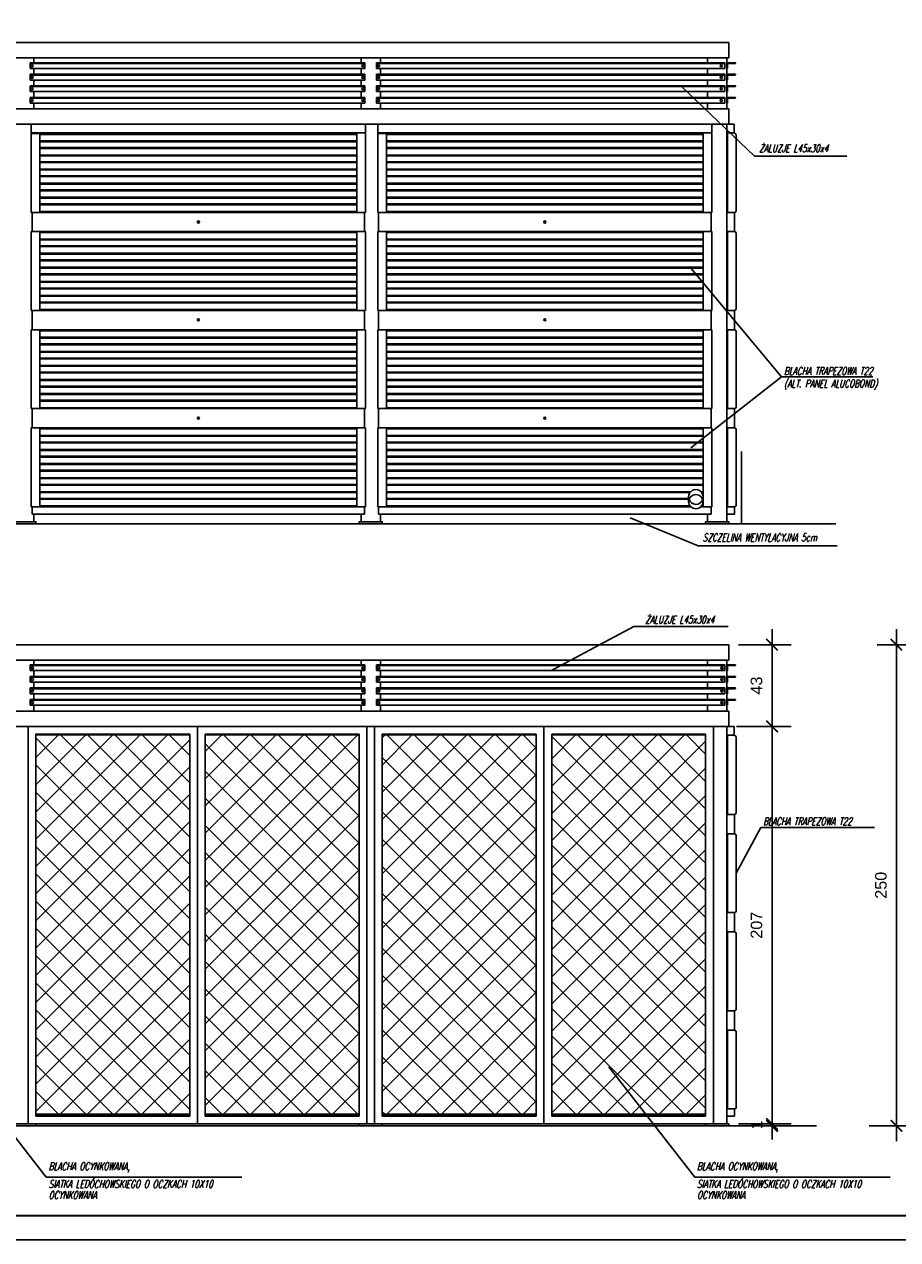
# Model space of a CAD drawing. Extents: x -2911 to 10058, y -5912 to -1002.
# Tile 19 of 43: x 7705 to 8159, y -3802 to -3171. Entities that reach past the tile are written whole.
import ezdxf

# ---------------------------------------------------------------- set-up
doc = ezdxf.new("R2010")
doc.units = 0
doc.header["$LTSCALE"] = 1.125
doc.layers.get('DEFPOINTS').update_dxf_attribs({"linetype": 'CONTINUOUS'})
for name, color, linetype in [('--RAMKA', 7, 'CONTINUOUS'), ('BA_RAM', 2, 'CONTINUOUS'), ('BA_SZR', 7, 'CONTINUOUS'), ('SCIANY', 5, 'CONTINUOUS')]:
    doc.layers.add(name, color=color, linetype=linetype)
doc.layers.add('wymiary', color=1, linetype='CONTINUOUS', lineweight=20)
doc.styles.add('style1', font='ARIAL.TTF')
doc.styles.add('style2', font='romans.shx', dxfattribs={"width": 0.7, "oblique": 15})
doc.dimstyles.new('Copy of PKN-WEW', dxfattribs={"dimtxt": 6, "dimasz": 6, "dimexe": 10, "dimexo": 5, "dimgap": 5, "dimtad": 1, "dimdec": 0, "dimrnd": 0.5, "dimzin": 9, "dimdsep": 46, "dimtxsty": 'style1', "dimblk": 'ARCHTICK', "dimcen": 0, "dimdle": 8, "dimclrd": 152, "dimclre": 153, "dimclrt": 51, "dimadec": 0, "dimazin": 0, "dimtfac": 1, "dimtdec": 0, "dimtix": 1, "dimtofl": 0, "dimtmove": 2, "dimatfit": 0, "dimldrblk": 'ARCHTICK', "dimfxl": 1, "dimtolj": 1, "dimtzin": 2, "dimarcsym": 0})

# ---------------------------------------------------------------- blocks, each defined once
blk = doc.blocks.new('_ArchTick')
at = {"layer": 'wymiary', "color": 0, "linetype": 'Continuous', "const_width": 0.15}
blk.add_lwpolyline([(-0.5, -0.5), (0.5, 0.5)], dxfattribs=at)
blk = doc.blocks.new('*D1036')
at = {"layer": 'BA_SZR', "color": 152, "lineweight": -2}
blk.add_line((8093.72, -3750.33), (8093.72, -3527.81), dxfattribs=at)
at = {"layer": 'BA_SZR', "color": 153, "lineweight": -2}
for p, q in [((8075.23, -3535.81), (8103.72, -3535.81)), ((8076.23, -3742.33), (8103.72, -3742.33))]:
    blk.add_line(p, q, dxfattribs=at)
at = {"layer": 'DEFPOINTS', "color": 0}
for p in [(8070.23, -3535.81), (8093.72, -3535.81), (8071.23, -3742.33)]:
    blk.add_point(p, dxfattribs=at)
at = {"layer": 'BA_SZR', "color": 152, "linetype": 'ByBlock', "lineweight": -2, "xscale": 6, "yscale": 6, "zscale": 6}
for p, rotation in [((8093.72, -3535.81), 90), ((8093.72, -3742.33), 270)]:
    blk.add_blockref('_ArchTick', p, dxfattribs=dict(at, rotation=rotation))
at = {"layer": 'BA_SZR', "color": 51, "insert": (8085.65, -3639.07), "char_height": 6, "attachment_point": 5, "rotation": 90, "style": 'style1'}
blk.add_mtext('\\A1;207', dxfattribs=at)
blk = doc.blocks.new('*D1037')
at = {"layer": 'BA_SZR', "color": 152, "lineweight": -2}
blk.add_line((8093.72, -3543.81), (8093.72, -3485.33), dxfattribs=at)
at = {"layer": 'BA_SZR', "color": 153, "lineweight": -2}
for p, q in [((8076.23, -3493.33), (8103.72, -3493.33)), ((8080.23, -3535.81), (8103.72, -3535.81))]:
    blk.add_line(p, q, dxfattribs=at)
at = {"layer": 'DEFPOINTS', "color": 0}
for p in [(8071.23, -3493.33), (8093.72, -3493.33), (8075.23, -3535.81)]:
    blk.add_point(p, dxfattribs=at)
at = {"layer": 'BA_SZR', "color": 152, "linetype": 'ByBlock', "lineweight": -2, "xscale": 6, "yscale": 6, "zscale": 6}
for p, rotation in [((8093.72, -3493.33), 90), ((8093.72, -3535.81), 270)]:
    blk.add_blockref('_ArchTick', p, dxfattribs=dict(at, rotation=rotation))
at = {"layer": 'BA_SZR', "color": 51, "insert": (8085.65, -3514.57), "char_height": 6, "attachment_point": 5, "rotation": 90, "style": 'style1'}
blk.add_mtext('\\A1;43', dxfattribs=at)
blk = doc.blocks.new('*D1038')
at = {"layer": 'BA_SZR', "color": 152, "lineweight": -2}
for p, q in [((8093.72, -3742.33), (8093.72, -3736.33)), ((8093.72, -3743.33), (8093.72, -3749.33))]:
    blk.add_line(p, q, dxfattribs=at)
at = {"layer": 'BA_SZR', "color": 153, "lineweight": -2}
for p, q in [((8081.23, -3742.33), (8103.72, -3742.33)), ((8081.23, -3743.33), (8103.72, -3743.33))]:
    blk.add_line(p, q, dxfattribs=at)
at = {"layer": 'DEFPOINTS', "color": 0}
for p in [(8076.23, -3742.33), (8076.23, -3743.33), (8093.72, -3743.33)]:
    blk.add_point(p, dxfattribs=at)
at = {"layer": 'BA_SZR', "color": 152, "linetype": 'ByBlock', "lineweight": -2, "xscale": 6, "yscale": 6, "zscale": 6}
for p, rotation in [((8093.72, -3742.33), 270), ((8093.72, -3743.33), 90)]:
    blk.add_blockref('_ArchTick', p, dxfattribs=dict(at, rotation=rotation))
at = {"layer": 'BA_SZR', "color": 51, "insert": (8085.71, -3742.83), "char_height": 6, "attachment_point": 5, "rotation": 90, "style": 'style1'}
blk.add_mtext('\\A1;1', dxfattribs=at)
blk = doc.blocks.new('*D1048')
at = {"layer": 'BA_SZR', "color": 152, "lineweight": -2}
blk.add_line((8158.35, -3751.33), (8158.35, -3485.33), dxfattribs=at)
at = {"layer": 'BA_SZR', "color": 153, "lineweight": -2}
for p, q in [((8176.15, -3493.33), (8148.35, -3493.33)), ((8169.15, -3743.33), (8148.35, -3743.33))]:
    blk.add_line(p, q, dxfattribs=at)
at = {"layer": 'DEFPOINTS', "color": 0}
for p in [(8158.35, -3493.33), (8181.15, -3493.33), (8174.15, -3743.33)]:
    blk.add_point(p, dxfattribs=at)
at = {"layer": 'BA_SZR', "color": 152, "linetype": 'ByBlock', "lineweight": -2, "xscale": 6, "yscale": 6, "zscale": 6}
for p, rotation in [((8158.35, -3493.33), 90), ((8158.35, -3743.33), 270)]:
    blk.add_blockref('_ArchTick', p, dxfattribs=dict(at, rotation=rotation))
at = {"layer": 'BA_SZR', "color": 51, "insert": (8150.29, -3618.33), "char_height": 6, "attachment_point": 5, "rotation": 90, "style": 'style1'}
blk.add_mtext('\\A1;250', dxfattribs=at)

msp = doc.modelspace()

# ---------------------------------------------------------------- hatches: boundary and pattern name
at = {"layer": 'SCIANY', "linetype": 'Continuous'}
h = msp.add_hatch(dxfattribs=at)
h.set_pattern_fill('ANSI37', color=0, scale=80, style=0)
h.set_pattern_definition([(45, (1486.777, -5052.979), (-7.071068, 7.071068), []), (135, (1486.777, -5052.979), (-7.071068, -7.071068), [])])
h.paths.add_polyline_path([(7531.23, -3737.3), (7611.23, -3737.3), (7611.23, -3540.25), (7531.23, -3540.25)])
h.paths.add_polyline_path([(7619.23, -3737.3), (7699.23, -3737.3), (7699.23, -3540.25), (7619.23, -3540.25)])
h.paths.add_polyline_path([(7711.23, -3737.3), (7791.23, -3737.3), (7791.23, -3540.25), (7711.23, -3540.25)])
h.paths.add_polyline_path([(7799.23, -3737.3), (7879.23, -3737.3), (7879.23, -3540.25), (7799.23, -3540.25)])
h.paths.add_polyline_path([(7971.23, -3540.25), (7891.23, -3540.25), (7891.23, -3737.3), (7971.23, -3737.3)])
h.paths.add_polyline_path([(8059.23, -3540.25), (7979.23, -3540.25), (7979.23, -3737.3), (8059.23, -3737.3)])

# ---------------------------------------------------------------- linework, layer by layer
at = {"layer": '--RAMKA', "color": 3}
for p, q in [((7491.63, -3430.46), (8098.83, -3430.46)), ((8126.84, -3430.46), (8077.83, -3430.46)), ((8116.85, -3743.33), (7472.56, -3743.33)), ((8144.2, -3743.33), (8418.9, -3743.33))]:
    msp.add_line(p, q, dxfattribs=at)
at = {"layer": 'BA_RAM'}
msp.add_lwpolyline([(7284.99, -3802.47), (7284.99, -2777.47), (8647.38, -2777.47), (8647.38, -3802.47)], close=True, dxfattribs=at)
at = {"layer": 'BA_SZR'}
for p, q in [((7518.73, -3222.95), (8071.23, -3222.95)), ((7708.83, -3227.45), (7708.83, -3222.95)), ((7882.52, -3227.45), (7882.52, -3222.95)), ((7888.83, -3227.45), (7888.83, -3222.95)), ((8062.52, -3227.45), (8062.52, -3222.95)), ((8070.23, -3429.46), (8070.23, -3222.95)), ((8071.23, -3222.95), (8074.13, -3222.95)), ((8074.13, -3222.95), (8074.13, -3227.45)), ((7708.83, -3227.45), (7882.52, -3227.45)), ((7708.83, -3227.77), (7878.02, -3227.77)), ((7708.83, -3227.77), (7708.83, -3268.7)), ((7713.33, -3227.77), (7713.33, -3268.7)), ((7713.33, -3228.21), (7878.02, -3228.21)), ((7713.33, -3231.62), (7878.02, -3231.62)), ((7713.33, -3232.05), (7878.02, -3232.05)), ((7878.02, -3227.77), (7878.02, -3268.7)), ((7882.52, -3227.77), (7882.52, -3268.7)), ((7888.83, -3227.45), (8062.52, -3227.45)), ((7888.83, -3227.77), (8058.02, -3227.77)), ((7888.83, -3227.77), (7888.83, -3268.7)), ((7893.33, -3227.77), (7893.33, -3268.7)), ((7893.33, -3228.21), (8058.02, -3228.21)), ((7893.33, -3231.62), (8058.02, -3231.62)), ((7893.33, -3232.05), (8058.02, -3232.05)), ((8058.02, -3227.77), (8058.02, -3268.7)), ((8062.52, -3227.77), (8062.52, -3268.7)), ((8074.13, -3227.45), (8070.23, -3227.45)), ((8070.63, -3227.45), (8070.63, -3268.7)), ((8075.14, -3228.21), (8074.13, -3227.45)), ((8075.14, -3268.19), (8075.14, -3228.21)), ((7713.33, -3235.09), (7878.02, -3235.09)), ((7713.33, -3235.52), (7878.02, -3235.52)), ((7713.33, -3238.93), (7878.02, -3238.93)), ((7713.33, -3239.37), (7878.02, -3239.37)), ((7893.33, -3235.09), (8058.02, -3235.09)), ((7893.33, -3235.52), (8058.02, -3235.52)), ((7893.33, -3238.93), (8058.02, -3238.93)), ((7893.33, -3239.37), (8058.02, -3239.37)), ((7713.33, -3242.4), (7878.02, -3242.4)), ((7713.33, -3242.84), (7878.02, -3242.84)), ((7893.33, -3242.4), (8058.02, -3242.4)), ((7893.33, -3242.84), (8058.02, -3242.84)), ((7713.33, -3246.25), (7878.02, -3246.25)), ((7713.33, -3246.68), (7878.02, -3246.68)), ((7713.33, -3249.72), (7878.02, -3249.72)), ((7713.33, -3250.15), (7878.02, -3250.15)), ((7893.33, -3246.25), (8058.02, -3246.25)), ((7893.33, -3246.68), (8058.02, -3246.68)), ((7893.33, -3249.72), (8058.02, -3249.72)), ((7893.33, -3250.15), (8058.02, -3250.15)), ((7713.33, -3253.56), (7878.02, -3253.56)), ((7713.33, -3253.99), (7878.02, -3253.99)), ((7713.33, -3257.03), (7878.02, -3257.03)), ((7713.33, -3257.47), (7878.02, -3257.47)), ((7893.33, -3253.56), (8058.02, -3253.56)), ((7893.33, -3253.99), (8058.02, -3253.99)), ((7893.33, -3257.03), (8058.02, -3257.03)), ((7893.33, -3257.47), (8058.02, -3257.47)), ((7713.33, -3260.87), (7878.02, -3260.87)), ((7713.33, -3261.31), (7878.02, -3261.31)), ((7713.33, -3264.34), (7878.02, -3264.34)), ((7893.33, -3260.87), (8058.02, -3260.87)), ((7893.33, -3261.31), (8058.02, -3261.31)), ((7893.33, -3264.34), (8058.02, -3264.34)), ((7708.83, -3268.7), (7882.52, -3268.7)), ((7709.33, -3268.7), (7709.33, -3278.7)), ((7713.33, -3264.78), (7878.02, -3264.78)), ((7713.33, -3268.19), (7878.02, -3268.19)), ((7882.02, -3268.7), (7882.02, -3278.7)), ((7888.83, -3268.7), (8062.52, -3268.7)), ((7889.33, -3268.7), (7889.33, -3278.7)), ((7893.33, -3264.78), (8058.02, -3264.78)), ((7893.33, -3268.19), (8058.02, -3268.19)), ((8062.02, -3268.7), (8062.02, -3278.7)), ((8074.23, -3268.7), (8070.23, -3268.7)), ((8074.23, -3268.7), (8075.14, -3268.19)), ((8074.23, -3278.7), (8074.23, -3268.7)), ((7708.83, -3278.7), (7882.52, -3278.7)), ((7708.83, -3278.7), (7708.83, -3319.7)), ((7713.33, -3278.7), (7713.33, -3319.7)), ((7713.33, -3279.21), (7878.02, -3279.21)), ((7713.33, -3282.62), (7878.02, -3282.62)), ((7713.33, -3283.05), (7878.02, -3283.05)), ((7878.02, -3278.7), (7878.02, -3319.7)), ((7882.52, -3278.7), (7882.52, -3319.7)), ((7888.83, -3278.7), (8062.52, -3278.7)), ((7888.83, -3278.7), (7888.83, -3319.7)), ((7893.33, -3278.7), (7893.33, -3319.7)), ((7893.33, -3279.21), (8058.02, -3279.21)), ((7893.33, -3282.62), (8058.02, -3282.62)), ((7893.33, -3283.05), (8058.02, -3283.05)), ((8058.02, -3278.7), (8058.02, -3319.7)), ((8062.52, -3278.7), (8062.52, -3319.7)), ((8074.23, -3278.7), (8070.23, -3278.7)), ((8070.63, -3278.7), (8070.63, -3319.7)), ((8075.14, -3279.21), (8074.23, -3278.7)), ((8075.14, -3319.19), (8075.14, -3279.21)), ((7713.33, -3286.09), (7878.02, -3286.09)), ((7713.33, -3286.52), (7878.02, -3286.52)), ((7893.33, -3286.09), (8058.02, -3286.09)), ((7893.33, -3286.52), (8058.02, -3286.52)), ((7713.33, -3289.93), (7878.02, -3289.93)), ((7713.33, -3290.37), (7878.02, -3290.37)), ((7713.33, -3293.4), (7878.02, -3293.4)), ((7713.33, -3293.84), (7878.02, -3293.84)), ((7893.33, -3289.93), (8058.02, -3289.93)), ((7893.33, -3290.37), (8058.02, -3290.37)), ((7893.33, -3293.4), (8058.02, -3293.4)), ((7893.33, -3293.84), (8058.02, -3293.84)), ((7713.33, -3297.25), (7878.02, -3297.25)), ((7713.33, -3297.68), (7878.02, -3297.68)), ((7713.33, -3300.72), (7878.02, -3300.72)), ((7713.33, -3301.15), (7878.02, -3301.15)), ((7893.33, -3297.25), (8058.02, -3297.25)), ((7893.33, -3297.68), (8058.02, -3297.68)), ((7893.33, -3300.72), (8058.02, -3300.72)), ((7893.33, -3301.15), (8058.02, -3301.15)), ((7713.33, -3304.56), (7878.02, -3304.56)), ((7713.33, -3304.99), (7878.02, -3304.99)), ((7713.33, -3308.03), (7878.02, -3308.03)), ((7713.33, -3308.47), (7878.02, -3308.47)), ((7893.33, -3304.56), (8058.02, -3304.56)), ((7893.33, -3304.99), (8058.02, -3304.99)), ((7893.33, -3308.03), (8058.02, -3308.03)), ((7893.33, -3308.47), (8058.02, -3308.47)), ((7713.33, -3311.87), (7878.02, -3311.87)), ((7713.33, -3312.31), (7878.02, -3312.31)), ((7893.33, -3311.87), (8058.02, -3311.87)), ((7893.33, -3312.31), (8058.02, -3312.31)), ((7708.83, -3319.7), (7882.52, -3319.7)), ((7709.33, -3319.7), (7709.33, -3329.7)), ((7713.33, -3315.34), (7878.02, -3315.34)), ((7713.33, -3315.78), (7878.02, -3315.78)), ((7713.33, -3319.19), (7878.02, -3319.19)), ((7882.02, -3319.7), (7882.02, -3329.7)), ((7888.83, -3319.7), (8062.52, -3319.7)), ((7889.33, -3319.7), (7889.33, -3329.7)), ((7893.33, -3315.34), (8058.02, -3315.34)), ((7893.33, -3315.78), (8058.02, -3315.78)), ((7893.33, -3319.19), (8058.02, -3319.19)), ((8062.02, -3319.7), (8062.02, -3329.7)), ((8074.23, -3319.7), (8070.23, -3319.7)), ((8074.23, -3319.7), (8075.14, -3319.19)), ((8074.23, -3329.7), (8074.23, -3319.7)), ((7708.83, -3329.7), (7882.52, -3329.7)), ((7708.83, -3329.7), (7708.83, -3370.7)), ((7713.33, -3329.7), (7713.33, -3370.7)), ((7713.33, -3330.21), (7878.02, -3330.21)), ((7713.33, -3333.62), (7878.02, -3333.62)), ((7713.33, -3334.05), (7878.02, -3334.05)), ((7878.02, -3329.7), (7878.02, -3370.7)), ((7882.52, -3329.7), (7882.52, -3370.7)), ((7888.83, -3329.7), (8062.52, -3329.7)), ((7888.83, -3329.7), (7888.83, -3370.7)), ((7893.33, -3329.7), (7893.33, -3370.7)), ((7893.33, -3330.21), (8058.02, -3330.21)), ((7893.33, -3333.62), (8058.02, -3333.62)), ((7893.33, -3334.05), (8058.02, -3334.05)), ((8058.02, -3329.7), (8058.02, -3370.7)), ((8062.52, -3329.7), (8062.52, -3370.7)), ((8074.23, -3329.7), (8070.23, -3329.7)), ((8070.63, -3329.7), (8070.63, -3370.7)), ((8075.14, -3330.21), (8074.23, -3329.7)), ((8075.14, -3370.19), (8075.14, -3330.21)), ((7713.33, -3337.09), (7878.02, -3337.09)), ((7713.33, -3337.52), (7878.02, -3337.52)), ((7893.33, -3337.09), (8058.02, -3337.09)), ((7893.33, -3337.52), (8058.02, -3337.52)), ((7713.33, -3340.93), (7878.02, -3340.93)), ((7713.33, -3341.37), (7878.02, -3341.37)), ((7713.33, -3344.4), (7878.02, -3344.4)), ((7713.33, -3344.84), (7878.02, -3344.84)), ((7893.33, -3340.93), (8058.02, -3340.93)), ((7893.33, -3341.37), (8058.02, -3341.37)), ((7893.33, -3344.4), (8058.02, -3344.4)), ((7893.33, -3344.84), (8058.02, -3344.84)), ((7713.33, -3348.25), (7878.02, -3348.25)), ((7713.33, -3348.68), (7878.02, -3348.68)), ((7713.33, -3351.72), (7878.02, -3351.72)), ((7713.33, -3352.15), (7878.02, -3352.15)), ((7893.33, -3348.25), (8058.02, -3348.25)), ((7893.33, -3348.68), (8058.02, -3348.68)), ((7893.33, -3351.72), (8058.02, -3351.72)), ((7893.33, -3352.15), (8058.02, -3352.15)), ((7713.33, -3355.56), (7878.02, -3355.56)), ((7713.33, -3355.99), (7878.02, -3355.99)), ((7713.33, -3359.03), (7878.02, -3359.03)), ((7893.33, -3355.56), (8058.02, -3355.56)), ((7893.33, -3355.99), (8058.02, -3355.99)), ((7893.33, -3359.03), (8058.02, -3359.03)), ((7713.33, -3359.47), (7878.02, -3359.47)), ((7713.33, -3362.87), (7878.02, -3362.87)), ((7713.33, -3363.31), (7878.02, -3363.31)), ((7893.33, -3359.47), (8058.02, -3359.47)), ((7893.33, -3362.87), (8058.02, -3362.87)), ((7893.33, -3363.31), (8058.02, -3363.31)), ((7708.83, -3370.7), (7882.52, -3370.7)), ((7709.33, -3370.7), (7709.33, -3380.7)), ((7713.33, -3366.34), (7878.02, -3366.34)), ((7713.33, -3366.78), (7878.02, -3366.78)), ((7713.33, -3370.19), (7878.02, -3370.19)), ((7882.02, -3370.7), (7882.02, -3380.7)), ((7888.83, -3370.7), (8062.52, -3370.7)), ((7889.33, -3370.7), (7889.33, -3380.7)), ((7893.33, -3366.34), (8058.02, -3366.34)), ((7893.33, -3366.78), (8058.02, -3366.78)), ((7893.33, -3370.19), (8058.02, -3370.19)), ((8062.02, -3370.7), (8062.02, -3380.7)), ((8074.23, -3370.7), (8070.23, -3370.7)), ((8074.23, -3370.7), (8075.14, -3370.19)), ((8074.23, -3380.7), (8074.23, -3370.7)), ((7708.83, -3380.7), (7882.52, -3380.7)), ((7708.83, -3380.7), (7708.83, -3421.7)), ((7713.33, -3380.7), (7713.33, -3421.7)), ((7713.33, -3381.21), (7878.02, -3381.21)), ((7713.33, -3384.62), (7878.02, -3384.62)), ((7878.02, -3380.7), (7878.02, -3421.7)), ((7882.52, -3380.7), (7882.52, -3421.7)), ((7888.83, -3380.7), (8062.52, -3380.7)), ((7888.83, -3380.7), (7888.83, -3421.7)), ((7893.33, -3380.7), (7893.33, -3421.7)), ((7893.33, -3381.21), (8058.02, -3381.21)), ((7893.33, -3384.62), (8058.02, -3384.62)), ((8058.02, -3380.7), (8058.02, -3421.7)), ((8062.52, -3380.7), (8062.52, -3421.7)), ((8074.23, -3380.7), (8070.23, -3380.7)), ((8070.63, -3380.7), (8070.63, -3421.7)), ((8075.14, -3381.21), (8074.23, -3380.7)), ((8075.14, -3421.19), (8075.14, -3381.21)), ((7713.33, -3385.05), (7878.02, -3385.05)), ((7713.33, -3388.09), (7878.02, -3388.09)), ((7713.33, -3388.52), (7878.02, -3388.52)), ((7893.33, -3385.05), (8058.02, -3385.05)), ((7893.33, -3388.09), (8058.02, -3388.09)), ((7893.33, -3388.52), (8058.02, -3388.52)), ((7713.33, -3391.93), (7878.02, -3391.93)), ((7713.33, -3392.37), (7878.02, -3392.37)), ((7713.33, -3395.4), (7878.02, -3395.4)), ((7713.33, -3395.84), (7878.02, -3395.84)), ((7893.33, -3391.93), (8058.02, -3391.93)), ((7893.33, -3392.37), (8058.02, -3392.37)), ((7893.33, -3395.4), (8058.02, -3395.4)), ((7893.33, -3395.84), (8058.02, -3395.84)), ((8077.83, -3430.46), (8077.83, -3393.03)), ((7713.33, -3399.25), (7878.02, -3399.25)), ((7713.33, -3399.68), (7878.02, -3399.68)), ((7713.33, -3402.72), (7878.02, -3402.72)), ((7713.33, -3403.15), (7878.02, -3403.15)), ((7893.33, -3399.25), (8058.02, -3399.25)), ((7893.33, -3399.68), (8058.02, -3399.68)), ((7893.33, -3402.72), (8058.02, -3402.72)), ((7893.33, -3403.15), (8058.02, -3403.15)), ((7713.33, -3406.56), (7878.02, -3406.56)), ((7713.33, -3406.99), (7878.02, -3406.99)), ((7893.33, -3406.56), (8058.02, -3406.56)), ((7893.33, -3406.99), (8058.02, -3406.99)), ((7713.33, -3410.03), (7878.02, -3410.03)), ((7713.33, -3410.47), (7878.02, -3410.47)), ((7713.33, -3413.87), (7878.02, -3413.87)), ((7713.33, -3414.31), (7878.02, -3414.31)), ((7893.33, -3410.03), (8058.02, -3410.03)), ((7893.33, -3410.47), (8058.02, -3410.47)), ((7893.33, -3413.87), (8051.45, -3413.87)), ((7893.33, -3414.31), (8051.09, -3414.31)), ((8056.84, -3413.87), (8058.02, -3413.87)), ((8057.2, -3414.31), (8058.02, -3414.31)), ((7708.83, -3421.7), (7882.52, -3421.7)), ((7709.33, -3421.7), (7709.33, -3425.46)), ((7713.33, -3417.34), (7878.02, -3417.34)), ((7713.33, -3417.78), (7878.02, -3417.78)), ((7713.33, -3421.19), (7878.02, -3421.19)), ((7882.02, -3421.7), (7882.02, -3425.46)), ((7888.83, -3421.7), (8051.52, -3421.7)), ((7889.33, -3421.7), (7889.33, -3425.46)), ((7893.33, -3417.34), (8050.4, -3417.34)), ((7893.33, -3417.78), (8050.4, -3417.78)), ((7893.33, -3421.19), (8051.09, -3421.19)), ((8050.4, -3416.59), (8050.4, -3419.02)), ((8056.77, -3421.7), (8062.52, -3421.7)), ((8057.21, -3421.19), (8058.02, -3421.19)), ((8057.9, -3416.59), (8057.9, -3419.02)), ((8057.9, -3417.34), (8058.02, -3417.34)), ((8057.9, -3417.78), (8058.02, -3417.78)), ((8062.02, -3421.7), (8062.02, -3425.46)), ((8074.23, -3421.7), (8070.23, -3421.7)), ((8074.23, -3421.7), (8075.14, -3421.19)), ((8074.23, -3425.46), (8074.23, -3421.7)), ((7709.33, -3425.46), (7882.02, -3425.46)), ((7889.33, -3425.46), (8062.02, -3425.46)), ((8060.23, -3429.46), (8060.23, -3425.46)), ((8070.23, -3425.46), (8074.23, -3425.46)), ((8071.23, -3493.33), (8071.23, -3501.33)), ((8069.23, -3503.81), (8069.23, -3506.81)), ((8070.23, -3527.81), (8070.23, -3501.33)), ((8069.23, -3509.81), (8069.23, -3512.81)), ((8069.23, -3515.81), (8069.23, -3518.81)), ((8069.23, -3521.81), (8069.23, -3521.81)), ((8069.23, -3521.81), (8069.23, -3524.81)), ((8071.23, -3527.81), (8071.23, -3535.81)), ((7975.23, -3535.81), (7975.23, -3742.33)), ((8071.23, -3535.81), (8074.13, -3535.81)), ((8074.13, -3535.81), (8074.13, -3540.31)), ((7971.23, -3539.81), (7971.23, -3738.33)), ((7971.23, -3539.81), (7971.23, -3738.33)), ((7979.23, -3539.81), (8057.73, -3539.81)), ((7979.23, -3539.81), (8059.23, -3539.81)), ((7979.23, -3540.25), (8059.23, -3540.25)), ((8059.23, -3539.81), (8059.23, -3738.33)), ((8074.13, -3540.31), (8070.23, -3540.31)), ((8070.63, -3540.31), (8070.63, -3581.56)), ((8075.14, -3541.07), (8074.13, -3540.31)), ((8075.14, -3581.05), (8075.14, -3541.07)), ((8074.23, -3581.56), (8070.23, -3581.56)), ((8074.23, -3581.56), (8075.14, -3581.05)), ((8074.23, -3591.56), (8074.23, -3581.56)), ((8074.23, -3591.56), (8070.23, -3591.56)), ((8070.63, -3591.56), (8070.63, -3632.56)), ((8075.14, -3592.07), (8074.23, -3591.56)), ((8075.14, -3632.05), (8075.14, -3592.07)), ((8074.23, -3632.56), (8070.23, -3632.56)), ((8074.23, -3632.56), (8075.14, -3632.05)), ((8074.23, -3642.56), (8074.23, -3632.56)), ((8074.23, -3642.56), (8070.23, -3642.56)), ((8070.63, -3642.56), (8070.63, -3683.56)), ((8075.14, -3643.07), (8074.23, -3642.56)), ((8075.14, -3683.05), (8075.14, -3643.07)), ((8074.23, -3683.56), (8070.23, -3683.56)), ((8074.23, -3683.56), (8075.14, -3683.05)), ((8074.23, -3693.56), (8074.23, -3683.56)), ((8074.23, -3693.56), (8070.23, -3693.56)), ((8070.63, -3693.56), (8070.63, -3734.56)), ((8075.14, -3694.07), (8074.23, -3693.56)), ((8075.14, -3734.05), (8075.14, -3694.07)), ((7711.23, -3737.3), (7791.23, -3737.3)), ((7711.23, -3737.73), (7791.23, -3737.73)), ((7799.23, -3737.3), (7879.23, -3737.3)), ((7799.23, -3737.73), (7879.23, -3737.73)), ((7891.23, -3737.3), (7971.23, -3737.3)), ((7891.23, -3737.73), (7971.23, -3737.73)), ((7979.23, -3737.3), (8059.23, -3737.3)), ((7979.23, -3737.73), (8059.23, -3737.73)), ((8074.23, -3734.56), (8070.23, -3734.56)), ((8074.23, -3734.56), (8075.14, -3734.05)), ((8074.23, -3738.33), (8074.23, -3734.56)), ((7707.23, -3742.33), (7883.23, -3742.33)), ((7711.23, -3738.33), (7791.23, -3738.33)), ((7711.23, -3738.33), (7791.23, -3738.33)), ((7799.23, -3738.33), (7879.23, -3738.33)), ((7799.23, -3738.33), (7879.23, -3738.33)), ((7887.23, -3742.33), (8060.23, -3742.33)), ((7891.23, -3738.33), (7969.73, -3738.33)), ((7891.23, -3738.33), (7971.23, -3738.33)), ((7979.23, -3738.33), (8057.73, -3738.33)), ((7979.23, -3738.33), (8059.23, -3738.33)), ((8070.23, -3738.33), (8074.23, -3738.33))]:
    msp.add_line(p, q, dxfattribs=at)
at = {"layer": 'BA_SZR', "linetype": 'Continuous', "const_width": 0.97}
msp.add_lwpolyline([(7359.99, -3789.97), (7359.99, -2789.97), (8634.88, -2789.97), (8634.88, -3789.97)], close=True, dxfattribs=at)
at = {"layer": 'BA_SZR'}
for points in [[(7699.23, -3430.46), (7699.23, -3429.46), (7711.23, -3429.46), (7711.23, -3430.46)], [(7879.23, -3430.46), (7879.23, -3429.46), (7891.23, -3429.46), (7891.23, -3430.46)], [(8059.23, -3430.46), (8059.23, -3429.46), (8071.23, -3429.46), (8071.23, -3430.46)], [(7699.23, -3743.33), (7699.23, -3742.33), (7711.23, -3742.33), (7711.23, -3743.33)], [(7879.23, -3743.33), (7879.23, -3742.33), (7891.23, -3742.33), (7891.23, -3743.33)], [(8059.23, -3743.33), (8059.23, -3742.33), (8071.23, -3742.33), (8071.23, -3743.33)]]:
    msp.add_lwpolyline(points, close=True, dxfattribs=at)
for points in [[(8070.23, -3503.81), (8070.23, -3506.81), (8070.43, -3506.81, 0.414214), (8070.63, -3506.61), (8070.63, -3504.61, -0.414214), (8071.03, -3504.21), (8074.53, -3504.21, 0.414214), (8074.73, -3504.01), (8074.73, -3503.81)], [(8070.23, -3509.81), (8070.23, -3512.81), (8070.43, -3512.81, 0.414214), (8070.63, -3512.61), (8070.63, -3510.61, -0.414214), (8071.03, -3510.21), (8074.53, -3510.21, 0.414214), (8074.73, -3510.01), (8074.73, -3509.81)], [(8070.23, -3515.81), (8070.23, -3518.81), (8070.43, -3518.81, 0.414214), (8070.63, -3518.61), (8070.63, -3516.61, -0.414214), (8071.03, -3516.21), (8074.53, -3516.21, 0.414214), (8074.73, -3516.01), (8074.73, -3515.81)], [(8070.23, -3521.81), (8070.23, -3524.81), (8070.43, -3524.81, 0.414214), (8070.63, -3524.61), (8070.63, -3522.61, -0.414214), (8071.03, -3522.21), (8074.53, -3522.21, 0.414214), (8074.73, -3522.01), (8074.73, -3521.81)]]:
    msp.add_lwpolyline(points, format="xyb", close=True, dxfattribs=at)
for centre, radius in [((7795.68, -3273.73), 0.55), ((7975.68, -3273.73), 0.55), ((7795.68, -3324.58), 0.55), ((7975.68, -3324.58), 0.55), ((7795.68, -3375.61), 0.55), ((7975.68, -3375.61), 0.55), ((8054.15, -3419.02), 3.75), ((8067.7, -3505.42), 0.55), ((8067.7, -3511.42), 0.55), ((8067.7, -3517.42), 0.55), ((8067.7, -3523.42), 0.55)]:
    msp.add_circle(centre, radius, dxfattribs=at)
for centre, radius, start, end in [((8054.15, -3416.48), 3.75, 358.32835, 181.67165), ((8054.16, -3416.73), 3.7, 196.48601, 343.08609)]:
    msp.add_arc(centre, radius, start, end, dxfattribs=at)
at = {"layer": 'SCIANY', "color": 0, "linetype": 'Continuous'}
for p, q in [((7519.23, -3180.46), (8071.23, -3180.46)), ((7710.83, -3180.46), (7879.63, -3180.46)), ((7710.83, -3180.46), (7879.63, -3180.46)), ((7890.83, -3180.46), (8059.63, -3180.46)), ((7890.83, -3180.46), (8059.63, -3180.46)), ((8071.23, -3180.46), (8071.23, -3188.46)), ((7519.23, -3188.46), (8071.23, -3188.46)), ((7710.23, -3188.46), (7710.23, -3190.95)), ((7880.23, -3188.46), (7880.23, -3190.95)), ((7890.23, -3188.46), (7890.23, -3190.95)), ((8060.23, -3188.46), (8060.23, -3190.95)), ((8070.23, -3188.46), (8070.23, -3214.95)), ((8070.23, -3214.95), (8070.23, -3188.46)), ((7882.23, -3190.95), (7708.23, -3190.95)), ((7708.23, -3190.95), (7708.23, -3193.95)), ((7882.23, -3191.35), (7708.23, -3191.35)), ((7882.23, -3193.95), (7708.23, -3193.95)), ((7710.23, -3193.95), (7710.23, -3196.95)), ((7880.23, -3193.95), (7880.23, -3196.95)), ((7882.23, -3190.95), (7882.23, -3193.95)), ((8069.23, -3190.95), (7888.23, -3190.95)), ((7888.23, -3190.95), (7888.23, -3193.95)), ((8069.23, -3191.35), (7888.23, -3191.35)), ((8069.23, -3193.95), (7888.23, -3193.95)), ((7890.23, -3193.95), (7890.23, -3196.95)), ((8060.23, -3193.95), (8060.23, -3196.95)), ((8069.23, -3190.95), (8069.23, -3193.95)), ((7882.23, -3196.95), (7708.23, -3196.95)), ((7708.23, -3196.95), (7708.23, -3199.95)), ((7882.23, -3197.35), (7708.23, -3197.35)), ((7882.23, -3199.95), (7708.23, -3199.95)), ((7710.23, -3199.95), (7710.23, -3202.95)), ((7880.23, -3199.95), (7880.23, -3202.95)), ((7882.23, -3196.95), (7882.23, -3199.95)), ((8069.23, -3196.95), (7888.23, -3196.95)), ((7888.23, -3196.95), (7888.23, -3199.95)), ((8069.23, -3197.35), (7888.23, -3197.35)), ((8069.23, -3199.95), (7888.23, -3199.95)), ((7890.23, -3199.95), (7890.23, -3202.95)), ((8060.23, -3199.95), (8060.23, -3202.95)), ((8069.23, -3196.95), (8069.23, -3199.95)), ((7882.23, -3202.95), (7708.23, -3202.95)), ((7708.23, -3202.95), (7708.23, -3205.95)), ((7882.23, -3203.35), (7708.23, -3203.35)), ((7882.23, -3205.95), (7708.23, -3205.95)), ((7710.23, -3205.95), (7710.23, -3208.95)), ((7880.23, -3205.95), (7880.23, -3208.95)), ((7882.23, -3202.95), (7882.23, -3205.95)), ((8069.23, -3202.95), (7888.23, -3202.95)), ((7888.23, -3202.95), (7888.23, -3205.95)), ((8069.23, -3203.35), (7888.23, -3203.35)), ((8069.23, -3205.95), (7888.23, -3205.95)), ((7890.23, -3205.95), (7890.23, -3208.95)), ((8060.23, -3205.95), (8060.23, -3208.95)), ((8069.23, -3202.95), (8069.23, -3205.95)), ((7882.23, -3208.95), (7708.23, -3208.95)), ((7708.23, -3208.95), (7708.23, -3211.95)), ((7882.23, -3209.35), (7708.23, -3209.35)), ((7882.23, -3211.95), (7708.23, -3211.95)), ((7710.23, -3211.95), (7710.23, -3214.95)), ((7880.23, -3211.95), (7880.23, -3214.95)), ((7882.23, -3208.95), (7882.23, -3211.95)), ((8069.23, -3208.95), (7888.23, -3208.95)), ((7888.23, -3208.95), (7888.23, -3211.95)), ((8069.23, -3209.35), (7888.23, -3209.35)), ((8069.23, -3211.95), (7888.23, -3211.95)), ((7890.23, -3211.95), (7890.23, -3214.95)), ((8060.23, -3211.95), (8060.23, -3214.95)), ((8069.23, -3208.95), (8069.23, -3211.95)), ((8069.23, -3208.95), (8069.23, -3208.95)), ((7518.73, -3214.95), (8071.23, -3214.95)), ((8071.23, -3214.95), (8071.23, -3222.95)), ((7519.23, -3493.33), (8071.23, -3493.33)), ((7519.23, -3501.33), (8071.23, -3501.33)), ((7882.23, -3503.81), (7708.23, -3503.81)), ((7708.23, -3503.81), (7708.23, -3506.81)), ((7882.23, -3504.21), (7708.23, -3504.21)), ((7710.23, -3501.33), (7710.23, -3503.81)), ((7880.23, -3501.33), (7880.23, -3503.81)), ((7882.23, -3503.81), (7882.23, -3506.81)), ((8069.23, -3503.81), (7888.23, -3503.81)), ((7888.23, -3503.81), (7888.23, -3506.81)), ((8069.23, -3504.21), (7888.23, -3504.21)), ((7890.23, -3501.33), (7890.23, -3503.81)), ((8060.23, -3501.33), (8060.23, -3503.81)), ((7882.23, -3506.81), (7708.23, -3506.81)), ((7882.23, -3509.81), (7708.23, -3509.81)), ((7708.23, -3509.81), (7708.23, -3512.81)), ((7882.23, -3510.21), (7708.23, -3510.21)), ((7710.23, -3506.81), (7710.23, -3509.81)), ((7880.23, -3506.81), (7880.23, -3509.81)), ((7882.23, -3509.81), (7882.23, -3512.81)), ((8069.23, -3506.81), (7888.23, -3506.81)), ((8069.23, -3509.81), (7888.23, -3509.81)), ((7888.23, -3509.81), (7888.23, -3512.81)), ((8069.23, -3510.21), (7888.23, -3510.21)), ((7890.23, -3506.81), (7890.23, -3509.81)), ((8060.23, -3506.81), (8060.23, -3509.81)), ((7882.23, -3512.81), (7708.23, -3512.81)), ((7882.23, -3515.81), (7708.23, -3515.81)), ((7708.23, -3515.81), (7708.23, -3518.81)), ((7882.23, -3516.21), (7708.23, -3516.21)), ((7710.23, -3512.81), (7710.23, -3515.81)), ((7880.23, -3512.81), (7880.23, -3515.81)), ((7882.23, -3515.81), (7882.23, -3518.81)), ((8069.23, -3512.81), (7888.23, -3512.81)), ((8069.23, -3515.81), (7888.23, -3515.81)), ((7888.23, -3515.81), (7888.23, -3518.81)), ((8069.23, -3516.21), (7888.23, -3516.21)), ((7890.23, -3512.81), (7890.23, -3515.81)), ((8060.23, -3512.81), (8060.23, -3515.81)), ((7882.23, -3518.81), (7708.23, -3518.81)), ((7882.23, -3521.81), (7708.23, -3521.81)), ((7708.23, -3521.81), (7708.23, -3524.81)), ((7882.23, -3522.21), (7708.23, -3522.21)), ((7710.23, -3518.81), (7710.23, -3521.81)), ((7880.23, -3518.81), (7880.23, -3521.81)), ((7882.23, -3521.81), (7882.23, -3524.81)), ((8069.23, -3518.81), (7888.23, -3518.81)), ((8069.23, -3521.81), (7888.23, -3521.81)), ((7888.23, -3521.81), (7888.23, -3524.81)), ((8069.23, -3522.21), (7888.23, -3522.21)), ((7890.23, -3518.81), (7890.23, -3521.81)), ((8060.23, -3518.81), (8060.23, -3521.81)), ((7518.73, -3527.81), (8071.23, -3527.81)), ((7882.23, -3524.81), (7708.23, -3524.81)), ((7710.23, -3524.81), (7710.23, -3527.81)), ((7880.23, -3524.81), (7880.23, -3527.81)), ((8069.23, -3524.81), (7888.23, -3524.81)), ((7890.23, -3524.81), (7890.23, -3527.81)), ((8060.23, -3524.81), (8060.23, -3527.81)), ((7518.73, -3535.81), (8071.23, -3535.81)), ((7707.23, -3535.81), (7707.23, -3742.33)), ((7795.23, -3535.81), (7795.23, -3742.33)), ((7883.23, -3535.81), (7883.23, -3742.33)), ((7887.23, -3535.81), (7887.23, -3742.33)), ((8063.23, -3535.81), (8063.23, -3742.33)), ((8070.23, -3535.81), (8070.23, -3742.33)), ((7711.23, -3539.81), (7711.23, -3738.33)), ((7711.23, -3539.81), (7791.23, -3539.81)), ((7711.23, -3539.81), (7711.23, -3738.33)), ((7711.23, -3539.81), (7791.23, -3539.81)), ((7711.23, -3540.25), (7791.23, -3540.25)), ((7791.23, -3539.81), (7791.23, -3738.33)), ((7791.23, -3539.81), (7791.23, -3738.33)), ((7799.23, -3539.81), (7799.23, -3738.33)), ((7799.23, -3539.81), (7879.23, -3539.81)), ((7799.23, -3539.81), (7799.23, -3738.33)), ((7799.23, -3539.81), (7879.23, -3539.81)), ((7799.23, -3540.25), (7879.23, -3540.25)), ((7879.23, -3539.81), (7879.23, -3738.33)), ((7879.23, -3539.81), (7879.23, -3738.33)), ((7891.23, -3539.81), (7891.23, -3738.33)), ((7891.23, -3539.81), (7969.73, -3539.81)), ((7891.23, -3539.81), (7891.23, -3738.33)), ((7891.23, -3539.81), (7971.23, -3539.81)), ((7891.23, -3540.25), (7971.23, -3540.25)), ((7979.23, -3539.81), (7979.23, -3738.33))]:
    msp.add_line(p, q, dxfattribs=at)
at = {"layer": 'SCIANY', "color": 1, "linetype": 'Continuous'}
for p, q in [((8084.54, -3239.49), (8046.65, -3203.35)), ((8084.54, -3239.49), (8132.6, -3239.49)), ((8098.72, -3354.23), (8050.86, -3296.9)), ((8098.72, -3354.23), (8051.49, -3391.02)), ((8098.72, -3354.23), (8146.13, -3354.23)), ((7710.23, -3429.46), (7710.23, -3425.46)), ((7880.23, -3429.46), (7880.23, -3425.46)), ((7890.23, -3429.46), (7890.23, -3425.46)), ((8055.34, -3441.98), (8020.09, -3427.36)), ((8055.34, -3441.98), (8127.49, -3441.98)), ((8021.91, -3483.89), (7978.76, -3507)), ((8021.91, -3483.89), (8070.99, -3483.89)), ((7710.83, -3493.33), (7879.63, -3493.33)), ((7890.83, -3493.33), (8059.63, -3493.33)), ((8070.23, -3501.33), (8070.23, -3527.81)), ((8059.23, -3539.81), (8059.23, -3738.33)), ((8087.88, -3588.26), (8075.14, -3612.06)), ((8087.88, -3588.26), (8147, -3588.26)), ((7716.64, -3770.05), (7671.97, -3712.72)), ((8053.53, -3770.05), (8008.86, -3712.72)), ((7716.64, -3770.05), (7818.22, -3770.05)), ((8053.53, -3770.05), (8155.11, -3770.05))]:
    msp.add_line(p, q, dxfattribs=at)
at = {"layer": 'SCIANY', "color": 3, "linetype": 'Continuous'}
msp.add_line((8418.9, -3743.33), (8144.2, -3743.33), dxfattribs=at)
at = {"layer": 'SCIANY', "color": 0, "linetype": 'Continuous'}
for points in [[(8070.23, -3190.95), (8070.23, -3193.95), (8070.43, -3193.95, 0.414214), (8070.63, -3193.75), (8070.63, -3191.75, -0.414214), (8071.03, -3191.35), (8074.53, -3191.35, 0.414214), (8074.73, -3191.15), (8074.73, -3190.95)], [(8070.23, -3196.95), (8070.23, -3199.95), (8070.43, -3199.95, 0.414214), (8070.63, -3199.75), (8070.63, -3197.75, -0.414214), (8071.03, -3197.35), (8074.53, -3197.35, 0.414214), (8074.73, -3197.15), (8074.73, -3196.95)], [(8070.23, -3202.95), (8070.23, -3205.95), (8070.43, -3205.95, 0.414214), (8070.63, -3205.75), (8070.63, -3203.75, -0.414214), (8071.03, -3203.35), (8074.53, -3203.35, 0.414214), (8074.73, -3203.15), (8074.73, -3202.95)], [(8070.23, -3208.95), (8070.23, -3211.95), (8070.43, -3211.95, 0.414214), (8070.63, -3211.75), (8070.63, -3209.75, -0.414214), (8071.03, -3209.35), (8074.53, -3209.35, 0.414214), (8074.73, -3209.15), (8074.73, -3208.95)]]:
    msp.add_lwpolyline(points, format="xyb", close=True, dxfattribs=at)
for centre in [(7709.21, -3192.56), (7881.19, -3192.56), (7889.3, -3192.56), (8067.36, -3192.56), (7709.21, -3198.56), (7881.19, -3198.56), (7889.3, -3198.56), (8067.36, -3198.56), (7709.21, -3204.56), (7881.19, -3204.56), (7889.3, -3204.56), (8067.36, -3204.56), (7709.21, -3210.56), (7881.19, -3210.56), (7889.3, -3210.56), (8067.36, -3210.56), (7709.37, -3505.42), (7709.37, -3511.42), (7881.22, -3505.42), (7881.22, -3511.42), (7889.33, -3505.42), (7889.33, -3511.42), (7709.37, -3517.42), (7881.22, -3517.42), (7889.33, -3517.42), (7709.37, -3523.42), (7881.22, -3523.42), (7889.33, -3523.42)]:
    msp.add_circle(centre, 0.55, dxfattribs=at)

# ---------------------------------------------------------------- texts
at = {"layer": 'wymiary', "color": 6, "style": 'style2', "oblique": 15, "width": 0.7}
for s, p in [('BLACHA TRAPEZOWA T22', (8099.91, -3353.11)), ('(ALT. PANEL ALUCOBOND)', (8099.91, -3359.65)), ('BLACHA TRAPEZOWA T22', (8089.07, -3587.14)), ('BLACHA OCYNKOWANA, ', (7717.83, -3766.39)), ('BLACHA OCYNKOWANA, ', (8054.72, -3766.39)), ('SIATKA LEDÓCHOWSKIEGO O OCZKACH 10X10', (7717.83, -3775.56)), ('SIATKA LEDÓCHOWSKIEGO O OCZKACH 10X10', (8054.72, -3775.56)), ('OCYNKOWANA', (7717.83, -3781.3)), ('OCYNKOWANA', (8054.72, -3781.3))]:
    msp.add_text(s, height=4, dxfattribs=at).set_placement(p)
at = {"layer": 'wymiary', "color": 6, "char_height": 4, "attachment_point": 1, "style": 'style2'}
for s, insert, width in [('ŻALUZJE L45x30x4', (8087.05, -3233.47), 42.775), ('SZCZELINA WENTYLACYJNA 5cm', (8057.71, -3435.64), 69.8338), ('ŻALUZJE L45x30x4', (8027.83, -3478.26), 43.1648)]:
    msp.add_mtext(s, dxfattribs=dict(at, insert=insert, width=width))

# ---------------------------------------------------------------- dimensions: what is measured, and where the dimension line sits
at = {"layer": 'BA_SZR'}
for base, p1, p2, picture, middle in [((8093.72, -3493.33), (8075.23, -3535.81), (8071.23, -3493.33), '*D1037', (8085.65, -3514.57)), ((8158.35, -3493.33), (8174.15, -3743.33), (8181.15, -3493.33), '*D1048', (8150.29, -3618.33)), ((8093.72, -3535.81), (8071.23, -3742.33), (8070.23, -3535.81), '*D1036', (8085.65, -3639.07)), ((8093.72, -3743.33), (8076.23, -3742.33), (8076.23, -3743.33), '*D1038', (8085.71, -3742.83))]:
    dim = msp.add_linear_dim(base=base, p1=p1, p2=p2, angle=90, dimstyle='Copy of PKN-WEW', dxfattribs=at)
    dim.commit()
    dim.dimension.update_dxf_attribs({"geometry": picture, "text_midpoint": middle})

doc.saveas('drawing.dxf')
